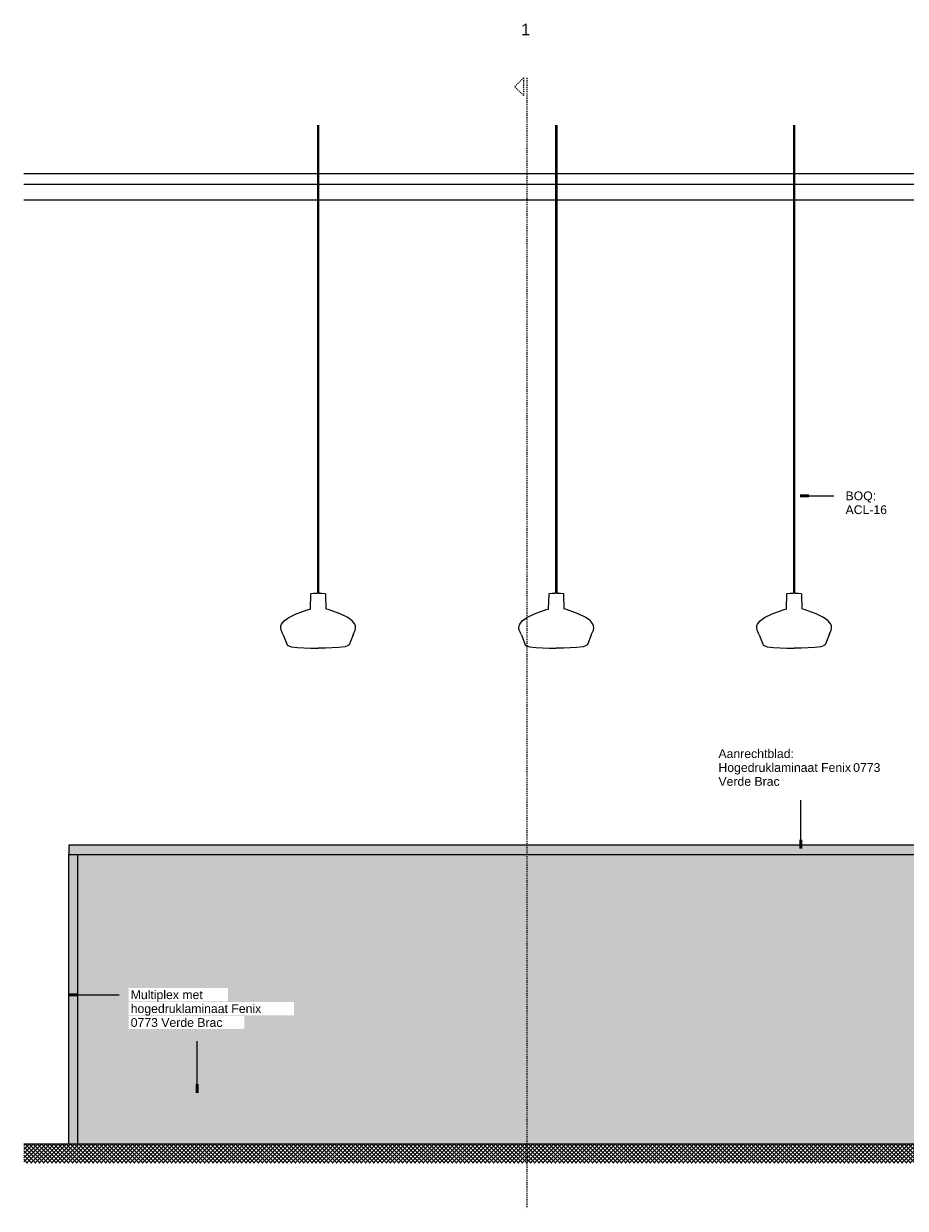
# Model space of a CAD drawing. Header units: millimetres. Extents: x 59308 to 100575, y -9418 to 40126.
# Tile 11 of 17: x 64331 to 67352, y 27730 to 31790. Entities that reach past the tile are written whole.
import ezdxf

# ---------------------------------------------------------------- set-up
doc = ezdxf.new("R2010")
doc.units = ezdxf.units.MM
doc.linetypes.add('Dash 1_8_', pattern=[6.35, 3.175, -3.175])
for name, color, linetype, lineweight in [('A09-C---4', 8, 'Dash 1_8_', 13), ('A09-C---5', 135, 'Dash 1_8_', 25), ('A09-C---6', 8, 'Dash 1_8_', 5), ('A09-NT--1', 50, 'Continuous', 50), ('A09-NT--2', 250, 'Continuous', 13), ('A09-NT--3', 7, 'Continuous', 13), ('A79-Y--', 8, 'Continuous', 13), ('A99-----1', 1, 'Continuous', 25), ('A99-----2', 1, 'Continuous', 13), ('Detail Items-2', 7, 'Continuous', 5), ('Detail Items-5', 55, 'Continuous', 5)]:
    doc.layers.add(name, color=color, linetype=linetype, lineweight=lineweight)
doc.styles.add('Arial', font='arial.ttf', dxfattribs={"height": 40})
doc.styles.add('Arial_1', font='arial.ttf', dxfattribs={"height": 30})

# ---------------------------------------------------------------- blocks, each defined once
blk = doc.blocks.new('750 Single biophilic lamp - 750 Single biophilic lamp-17191087-Pantry Standard C - Elevation 1')
at = {"layer": 'A79-Y--'}
for p, q in [((32854.4, 31441.9), (32854.4, 29838.6)), ((32859.4, 29838.6), (32859.4, 31441.9)), ((32830.8, 29836.4), (32829.5, 29784)), ((32831.3, 29836.9), (32842.8, 29838.1)), ((32842.8, 29838.1), (32851.9, 29838.6)), ((32852.5, 29838.6), (32851.9, 29838.6)), ((32851.9, 29838.6), (32852.5, 29838.6)), ((32856.1, 29838.6), (32853.2, 29838.6)), ((32854.6, 29838.6), (32854.4, 29838.6)), ((32859.4, 29838.6), (32856.1, 29838.6)), ((32861.9, 29838.6), (32871.1, 29838.1)), ((32871.1, 29838.1), (32882.5, 29836.9)), ((32884.3, 29783.8), (32883, 29836.4))]:
    blk.add_line(p, q, dxfattribs=at)
at = {"layer": 'A79-Y--', "flags": 128}
for points in [[(32861.9, 29838.6), (32860.1, 29838.6), (32856.1, 29838.6)], [(32859.4, 29838.6), (32861.3, 29838.6), (32861.9, 29838.6)], [(32737.2, 29694.9), (32730, 29711.1), (32728.6, 29719.2), (32729.3, 29725.9), (32731.5, 29732), (32740.1, 29743.4), (32755.9, 29755.1), (32781.9, 29767.9), (32822.4, 29782.1), (32831.6, 29784.6)], [(32976.6, 29694.9), (32983.9, 29711.1), (32985.2, 29719.2), (32984.6, 29725.9), (32982.4, 29732), (32973.7, 29743.4), (32958, 29755.1), (32932, 29767.9), (32891.5, 29782.1), (32882.2, 29784.6)], [(32737.2, 29694.9), (32750.3, 29661.6), (32754.2, 29658.6), (32764.9, 29654.7), (32786.5, 29651.8), (32832.2, 29650.1), (32856.9, 29650)], [(32976.6, 29694.9), (32963.5, 29661.6), (32959.7, 29658.6), (32948.9, 29654.7), (32927.3, 29651.8), (32881.7, 29650.1), (32856.9, 29650)]]:
    blk.add_lwpolyline(points, dxfattribs=at)
blk = doc.blocks.new('750 Single biophilic lamp - 750 Single biophilic lamp-V8-Pantry Standard C - Elevation 1')
at = {"layer": 'A79-Y--'}
for p, q in [((33670.3, 31441.9), (33670.3, 29838.6)), ((33675.3, 29838.6), (33675.3, 31441.9)), ((33646.7, 29836.4), (33645.4, 29784)), ((33647.2, 29836.9), (33658.7, 29838.1)), ((33658.7, 29838.1), (33667.8, 29838.6)), ((33668.4, 29838.6), (33667.9, 29838.6)), ((33667.9, 29838.6), (33668.4, 29838.6)), ((33672, 29838.6), (33669.2, 29838.6)), ((33670.5, 29838.6), (33670.3, 29838.6)), ((33675.3, 29838.6), (33672, 29838.6)), ((33677.8, 29838.6), (33687, 29838.1)), ((33687, 29838.1), (33698.4, 29836.9)), ((33700.2, 29783.8), (33698.9, 29836.4))]:
    blk.add_line(p, q, dxfattribs=at)
at = {"layer": 'A79-Y--', "flags": 128}
for points in [[(33677.8, 29838.6), (33676, 29838.6), (33672, 29838.6)], [(33675.3, 29838.6), (33677.2, 29838.6), (33677.8, 29838.6)], [(33553.1, 29694.9), (33545.9, 29711.1), (33544.6, 29719.2), (33545.2, 29725.9), (33547.4, 29732), (33556.1, 29743.4), (33571.8, 29755.1), (33597.8, 29767.9), (33638.3, 29782.1), (33647.5, 29784.6)], [(33792.5, 29694.9), (33799.8, 29711.1), (33801.1, 29719.2), (33800.5, 29725.9), (33798.3, 29732), (33789.6, 29743.4), (33773.9, 29755.1), (33747.9, 29767.9), (33707.4, 29782.1), (33698.1, 29784.6)], [(33553.1, 29694.9), (33566.3, 29661.6), (33570.1, 29658.6), (33580.8, 29654.7), (33602.5, 29651.8), (33648.1, 29650.1), (33672.8, 29650)], [(33792.5, 29694.9), (33779.4, 29661.6), (33775.6, 29658.6), (33764.8, 29654.7), (33743.2, 29651.8), (33697.6, 29650.1), (33672.8, 29650)]]:
    blk.add_lwpolyline(points, dxfattribs=at)
blk = doc.blocks.new('750 Single biophilic lamp - 750 Single biophilic lamp-V9-Pantry Standard C - Elevation 1')
at = {"layer": 'A79-Y--'}
for p, q in [((34485.2, 31441.9), (34485.2, 29838.6)), ((34490.2, 29838.6), (34490.2, 31441.9)), ((34461.6, 29836.4), (34460.3, 29784)), ((34462.1, 29836.9), (34473.6, 29838.1)), ((34473.6, 29838.1), (34482.7, 29838.6)), ((34483.3, 29838.6), (34482.7, 29838.6)), ((34482.7, 29838.6), (34483.3, 29838.6)), ((34486.9, 29838.6), (34484.3, 29838.6)), ((34485.4, 29838.6), (34485.2, 29838.6)), ((34490.2, 29838.6), (34486.9, 29838.6)), ((34492.7, 29838.6), (34501.9, 29838.1)), ((34501.9, 29838.1), (34513.3, 29836.9)), ((34515.1, 29783.8), (34513.8, 29836.4))]:
    blk.add_line(p, q, dxfattribs=at)
at = {"layer": 'A79-Y--', "flags": 128}
for points in [[(34492.7, 29838.6), (34490.9, 29838.6), (34486.9, 29838.6)], [(34490.2, 29838.6), (34492.1, 29838.6), (34492.7, 29838.6)], [(34368, 29694.9), (34360.8, 29711.1), (34359.4, 29719.2), (34360.1, 29725.9), (34362.3, 29732), (34370.9, 29743.4), (34386.7, 29755.1), (34412.7, 29767.9), (34453.2, 29782.1), (34462.4, 29784.6)], [(34607.4, 29694.9), (34614.7, 29711.1), (34616, 29719.2), (34615.4, 29725.9), (34613.2, 29732), (34604.5, 29743.4), (34588.8, 29755.1), (34562.8, 29767.9), (34522.3, 29782.1), (34513, 29784.6)], [(34368, 29694.9), (34381.2, 29661.6), (34385, 29658.6), (34395.7, 29654.7), (34417.3, 29651.8), (34463, 29650.1), (34487.7, 29650)], [(34607.4, 29694.9), (34594.3, 29661.6), (34590.5, 29658.6), (34579.7, 29654.7), (34558.1, 29651.8), (34512.5, 29650.1), (34487.7, 29650)]]:
    blk.add_lwpolyline(points, dxfattribs=at)
blk = doc.blocks.new('Detail View - Detail - Detail Number-13476530-Pantry Standard C - Elevation 1')
at = {"layer": 'A09-C---5'}
for p, q in [((33560.3, 31604.3), (33530.3, 31574.3)), ((33560.3, 31604.3), (33560.3, 31544.3)), ((33560.3, 31544.3), (33530.3, 31574.3))]:
    blk.add_line(p, q, dxfattribs=at)

msp = doc.modelspace()

# ---------------------------------------------------------------- hatches: boundary and pattern name
at = {"layer": 'Detail Items-2'}
for points in [[(67637.6, 28943), (67856, 28943), (67856, 28975), (64486, 28975), (64486, 28943), (67617.6, 28943)], [(64516, 27950), (64516, 28943), (64486, 28943), (64486, 27950)]]:
    msp.add_hatch(color=256, dxfattribs=at).paths.add_polyline_path(points)
h = msp.add_hatch(color=256, dxfattribs=at)
h.paths.add_polyline_path([(64915.4, 27950), (67856, 27950), (67856, 28943), (64516, 28943), (64516, 27950), (64913.2, 27950)])
h.paths.add_polyline_path([(71535.5, 28050), (71538.5, 28050), (71538.5, 28903), (71535.5, 28903), (71535.5, 28783)])
h.paths.add_polyline_path([(70341.5, 28050), (70341.5, 28903), (70335.5, 28903), (70335.5, 28050)])
h.paths.add_polyline_path([(69741.5, 28050), (69741.5, 28903), (69735.5, 28903), (69735.5, 28050)])
h.paths.add_polyline_path([(68535.5, 28050), (68541.5, 28050), (68541.5, 28903), (68535.5, 28903), (68535.5, 28773.9)])
h.paths.add_polyline_path([(69135.5, 28050), (69141.5, 28050), (69141.5, 28903), (69135.5, 28903), (69135.5, 28050)])
h.paths.add_polyline_path([(70941.5, 28050), (70941.5, 28903), (70935.5, 28903), (70935.5, 28050)])
h.paths.add_polyline_path([(67941.5, 28050), (67941.5, 28903), (67938.5, 28903), (67938.5, 28050), (67940.8, 28050)])
at = {"layer": 'Detail Items-5'}
h = msp.add_hatch(dxfattribs=at)
h.set_pattern_fill('FP_4', color=256, style=0, pattern_type=2)
h.set_pattern_definition([(45, (68451.34, 27950), (-7.071068, 7.071068), []), (135, (68451.34, 27950), (-7.071068, -7.071068), [])])
h.paths.add_polyline_path([(72260, 27884.6), (72392.6, 27884.6), (72392.6, 27950), (64331.4, 27950), (64331.4, 27884.6), (72251.2, 27884.6)])

# ---------------------------------------------------------------- linework, layer by layer
at = {"layer": 'A09-C---4'}
msp.add_line((66055.8, 31604.3), (66055.8, 27729.8), dxfattribs=at)
at = {"layer": 'A09-NT--1'}
for p, q in [((66991.5, 30171.8), (67021.5, 30171.8)), ((66994.1, 28962.7), (66994.1, 28992.7)), ((64483.5, 28461.9), (64513.5, 28461.9)), ((64925.8, 28125.2), (64925.8, 28155.2))]:
    msp.add_line(p, q, dxfattribs=at)
at = {"layer": 'A09-NT--2'}
for p, q in [((66991.5, 30171.8), (67107.2, 30171.8)), ((66994.1, 28962.7), (66994.1, 29128.8)), ((64483.5, 28461.9), (64658, 28461.9)), ((64925.8, 28125.2), (64925.8, 28302.4))]:
    msp.add_line(p, q, dxfattribs=at)
at = {"layer": 'A99-----1'}
for p, q in [((72392.6, 31275), (64331.4, 31275)), ((64331.4, 31240), (72392.6, 31240)), ((72392.6, 31185), (64331.4, 31185))]:
    msp.add_line(p, q, dxfattribs=at)
at = {"layer": 'A99-----2'}
for p, q in [((67856, 28975), (64486, 28975)), ((64486, 28975), (64486, 28943)), ((64486, 27950), (64486, 28943)), ((64486, 28943), (64516, 28943)), ((64516, 28943), (67856, 28943)), ((64516, 28943), (64516, 27950)), ((64486, 27950), (64331.4, 27950)), ((64516, 27950), (64486, 27950)), ((67856, 27950), (64516, 27950))]:
    msp.add_line(p, q, dxfattribs=at)

# ---------------------------------------------------------------- block references
at = {"layer": 'A09-C---5'}
msp.add_blockref('Detail View - Detail - Detail Number-13476530-Pantry Standard C - Elevation 1', (32483.4, 0), dxfattribs=at)
at = {"layer": 'A79-Y--'}
for name in ['750 Single biophilic lamp - 750 Single biophilic lamp-17191087-Pantry Standard C - Elevation 1', '750 Single biophilic lamp - 750 Single biophilic lamp-V8-Pantry Standard C - Elevation 1', '750 Single biophilic lamp - 750 Single biophilic lamp-V9-Pantry Standard C - Elevation 1']:
    msp.add_blockref(name, (32483.4, 0), dxfattribs=at)

# ---------------------------------------------------------------- texts
at = {"layer": 'A09-C---6', "insert": (66035.6, 31790.1), "char_height": 40, "width": 38.481, "attachment_point": 1, "style": 'Arial'}
msp.add_mtext('1', dxfattribs=at)
at = {"layer": 'A09-NT--3', "char_height": 30, "attachment_point": 1, "style": 'Arial_1', "bg_fill": 3, "box_fill_scale": 1.25, "bg_fill_color": 256, "bg_fill_true_color": 13158600, "bg_fill_transparency": 0}
for s, insert, width in [('BOQ:', (67147.2, 30186.8), 128.27), ('Aanrechtblad: ', (66711.8, 29303.2), 325.485)]:
    msp.add_mtext(s, dxfattribs=dict(at, insert=insert, width=width))

# ---------------------------------------------------------------- next in the draw order: texts
for s, insert, width in [('ACL-16', (67147.2, 30139.2), 174.768), ('Hogedruklaminaat Fenix ', (66711.8, 29255.6), 559.578), ('Multiplex met  ', (64698, 28476.9), 325.485)]:
    msp.add_mtext(s, dxfattribs=dict(at, insert=insert, width=width))

# ---------------------------------------------------------------- next in the draw order: texts
for s, insert, width in [('0773 ', (67173.5, 29255.6), 125.063), ('Verde Brac ', (66711.8, 29208), 266.16), ('hogedruklaminaat Fenix ', (64698, 28429.3), 551.561)]:
    msp.add_mtext(s, dxfattribs=dict(at, insert=insert, width=width))

# ---------------------------------------------------------------- next in the draw order: texts
at = {"layer": 'A09-NT--3', "insert": (64698, 28381.6), "char_height": 30, "width": 381.603, "attachment_point": 1, "style": 'Arial_1', "bg_fill": 3, "box_fill_scale": 1.25, "bg_fill_color": 256, "bg_fill_true_color": 13158600, "bg_fill_transparency": 0}
msp.add_mtext('0773 Verde Brac', dxfattribs=at)

doc.saveas('drawing.dxf')
